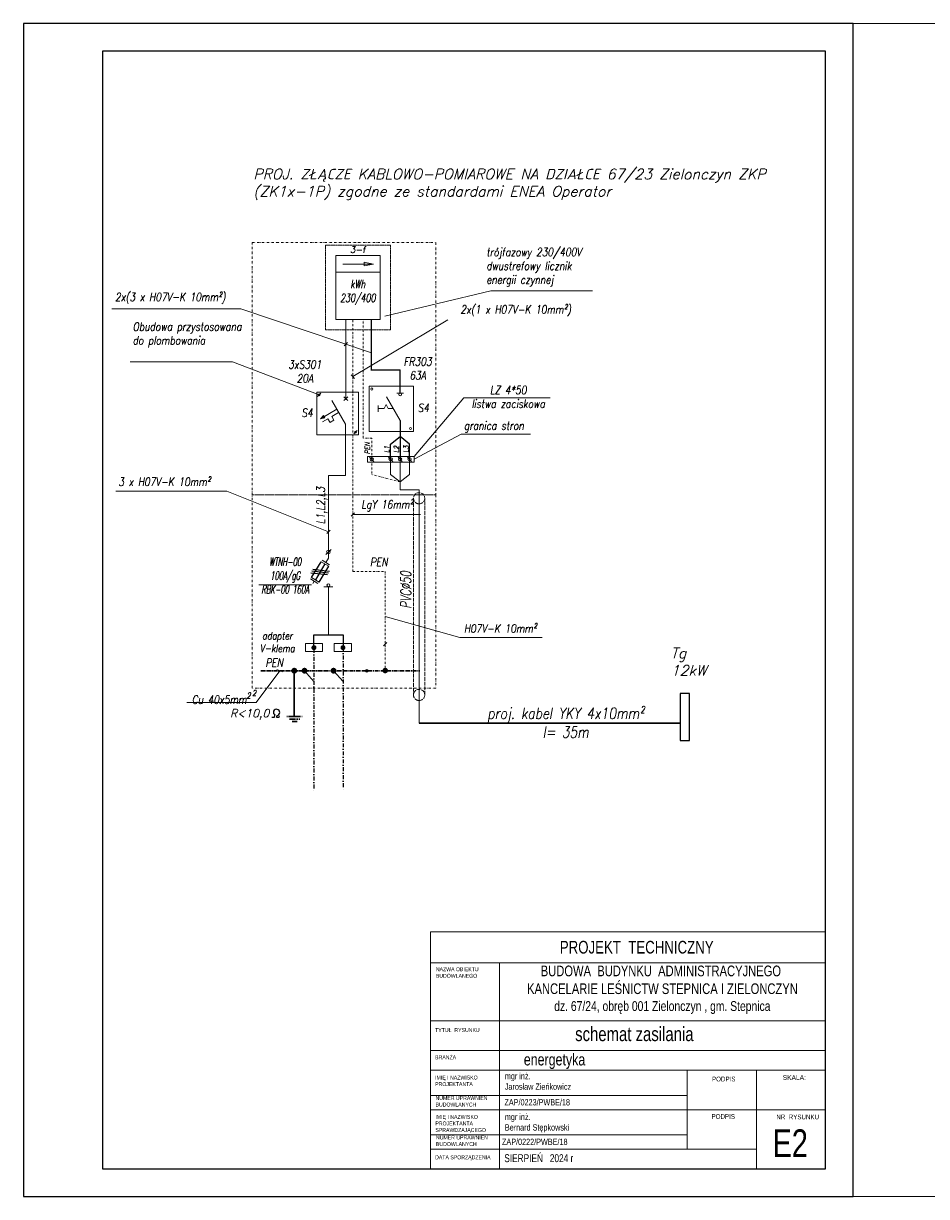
# Model space of a CAD drawing. Header units: inches. Extents: x 65192 to 78842, y -37594 to -36109.
# Tile 1 of 63: x 65192 to 66335, y -37594 to -36109. Entities that reach past the tile are written whole.
import ezdxf
from ezdxf.enums import TextEntityAlignment as Align

# ---------------------------------------------------------------- set-up
doc = ezdxf.new("R2010")
doc.units = ezdxf.units.IN
doc.header["$MEASUREMENT"] = 0
for name, pattern in [('ACAD_ISO02W100', [15, 12, -3]), ('ACAD_ISO04W100', [30.5, 24, -3, 0.5, -3]), ('CENTERX2', [4, 2.5, -0.5, 0.5, -0.5]), ('DASHDOT', [1, 0.5, -0.25, 0, -0.25]), ('DASHDOT2', [12.7, 6.35, -3.175, 0, -3.175])]:
    doc.linetypes.add(name, pattern=pattern)
doc.layers.add('---TABELKA -OPISY', color=7, linetype='Continuous')
for name, color, linetype, lineweight in [('A--tabelka rysunku', 7, 'Continuous', 0), ('A-rzedna proj.', 5, 'Continuous', 18), ('IE-wnętrzowe', 250, 'Continuous', 30)]:
    doc.layers.add(name, color=color, linetype=linetype, lineweight=lineweight)
doc.styles.add('1-500', font='arial.ttf', dxfattribs={"width": 0.75, "height": 1.25})
doc.styles.add('ANITA', font='romans.shx', dxfattribs={"width": 0.9, "oblique": 15})
doc.styles.add('Arial narrow', font='arial.ttf', dxfattribs={"width": 0.75})
doc.styles.add('ROAMNS_prosty', font='ROMANS.SHX', dxfattribs={"height": 2.5})
doc.styles.add('romans', font='romans.shx', dxfattribs={"bigfont": 'BIGFONT.SHX'})
doc.styles.add('ROMANS 10 2.0 0.8', font='ROMANS.SHX', dxfattribs={"width": 0.8, "oblique": 10, "height": 2})
doc.styles.add('ROMANS_pochyłe', font='ROMANS.SHX', dxfattribs={"oblique": 10, "height": 2})
doc.styles.add('ROMANS_pochyłe 10 2.0', font='ROMANS.SHX', dxfattribs={"oblique": 10, "height": 2})
doc.styles.add('ROMANS_pochyłe 2.0', font='ROMANS.SHX', dxfattribs={"oblique": 10, "height": 2})
doc.styles.get("Standard").update_dxf_attribs({"font": 'ARIAL.TTF'})
doc.styles.add('STYL-1', font='arial.ttf', dxfattribs={"width": 0.75})

msp = doc.modelspace()

# ---------------------------------------------------------------- hatches: boundary and pattern name
at = {"lineweight": 13, "transparency": 33554687}
h = msp.add_hatch(color=7, dxfattribs=at)
h.paths.add_polyline_path([(65572, -36605.3), (65568.2, -36609.2), (65572.8, -36606.6)])
h.paths.add_polyline_path([(65572.8, -36606.6), (65568.2, -36609.2), (65573.5, -36607.9)])
h = msp.add_hatch(color=7, dxfattribs=at)
h.paths.add_polyline_path([(65535, -36928.3), (65536.8, -36928.3, 0.978716), (65533.3, -36928.3)])
h.paths.add_polyline_path([(65533.3, -36928.3, 0.420809), (65535, -36930), (65535, -36928.3)])
h.paths.add_polyline_path([(65535, -36928.3), (65535, -36930, 0.413934), (65536.8, -36928.3, 0.005378), (65536.8, -36928.3)])
h = msp.add_hatch(color=7, dxfattribs=at)
h.paths.add_polyline_path([(65535, -36928.3), (65536.8, -36928.3, 0.978716), (65533.3, -36928.3)])
h.paths.add_polyline_path([(65533.3, -36928.3, 0.420809), (65535, -36930), (65535, -36928.3)])
h.paths.add_polyline_path([(65535, -36928.3), (65535, -36930, 0.413934), (65536.8, -36928.3, 0.005378), (65536.8, -36928.3)])
h = msp.add_hatch(color=7, dxfattribs=at)
h.paths.add_polyline_path([(65548, -36928.3), (65549.7, -36928.3, 0.978716), (65546.2, -36928.3)])
h.paths.add_polyline_path([(65546.2, -36928.3, 0.420809), (65548, -36930), (65548, -36928.3)])
h.paths.add_polyline_path([(65548, -36928.3), (65548, -36930, 0.413934), (65549.7, -36928.3, 0.005378), (65549.7, -36928.3)])
h = msp.add_hatch(color=7, dxfattribs=at)
h.paths.add_polyline_path([(65584.7, -36928.3), (65586.5, -36928.3, 0.978716), (65583, -36928.3)])
h.paths.add_polyline_path([(65583, -36928.3, 0.420809), (65584.7, -36930), (65584.7, -36928.3)])
h.paths.add_polyline_path([(65584.7, -36928.3), (65584.7, -36930, 0.413934), (65586.5, -36928.3, 0.005378), (65586.5, -36928.3)])
h = msp.add_hatch(color=7, dxfattribs=at)
h.paths.add_polyline_path([(65584.7, -36928.3), (65586.5, -36928.3, 0.978716), (65583, -36928.3)])
h.paths.add_polyline_path([(65583, -36928.3, 0.420809), (65584.7, -36930), (65584.7, -36928.3)])
h.paths.add_polyline_path([(65584.7, -36928.3), (65584.7, -36930, 0.413934), (65586.5, -36928.3, 0.005378), (65586.5, -36928.3)])
h = msp.add_hatch(color=7, dxfattribs=at)
h.paths.add_polyline_path([(65626.8, -36928.3), (65628.5, -36928.3, 0.978716), (65625, -36928.3)])
h.paths.add_polyline_path([(65625, -36928.3, 0.420809), (65626.8, -36930.1), (65626.8, -36928.3)])
h.paths.add_polyline_path([(65626.8, -36928.3), (65626.8, -36930.1, 0.413934), (65628.5, -36928.3, 0.005378), (65628.5, -36928.3)])
h = msp.add_hatch(color=7, dxfattribs=at)
h.paths.add_polyline_path([(65626.8, -36928.3), (65628.5, -36928.3, 0.978716), (65625, -36928.3)])
h.paths.add_polyline_path([(65625, -36928.3, 0.420809), (65626.8, -36930.1), (65626.8, -36928.3)])
h.paths.add_polyline_path([(65626.8, -36928.3), (65626.8, -36930.1, 0.413934), (65628.5, -36928.3, 0.005378), (65628.5, -36928.3)])
msp.add_hatch(color=7, dxfattribs=at).paths.add_polyline_path([(65648.7, -36926.1, 0.155233), (65648.4, -36927.1, 0.187371), (65648.9, -36928.3), (65651.4, -36928.3, 0.187371), (65651.9, -36927.1, 0.155233), (65651.6, -36926.1)])
msp.add_hatch(color=7, dxfattribs=at).paths.add_polyline_path([(65648.7, -36926.1, 0.155233), (65648.4, -36927.1, 0.187371), (65648.9, -36928.3), (65651.4, -36928.3, 0.187371), (65651.9, -36927.1, 0.155233), (65651.6, -36926.1)])
h = msp.add_hatch(color=7, dxfattribs=at)
h.paths.add_polyline_path([(65650.1, -36927.1), (65651.8, -36927.1, 0.978716), (65648.5, -36927.1)])
h.paths.add_polyline_path([(65648.5, -36927.1, 0.420809), (65650.1, -36928.8), (65650.1, -36927.1)])
h.paths.add_polyline_path([(65650.1, -36927.1), (65650.1, -36928.8, 0.413934), (65651.8, -36927.2, 0.005378), (65651.8, -36927.1)])
h = msp.add_hatch(color=7, dxfattribs=at)
h.paths.add_polyline_path([(65650.1, -36927.1), (65651.8, -36927.1, 0.978716), (65648.5, -36927.1)])
h.paths.add_polyline_path([(65648.5, -36927.1, 0.420809), (65650.1, -36928.8), (65650.1, -36927.1)])
h.paths.add_polyline_path([(65650.1, -36927.1), (65650.1, -36928.8, 0.413934), (65651.8, -36927.2, 0.005378), (65651.8, -36927.1)])

# ---------------------------------------------------------------- linework, layer by layer
at = {"color": 7, "linetype": 'ACAD_ISO04W100', "lineweight": 13, "ltscale": 0.1, "transparency": 33554687}
for p, q in [((65574.6, -36389.7), (65656.9, -36389.7)), ((65574.6, -36389.7), (65656.9, -36389.7)), ((65574.6, -36496.9), (65574.6, -36389.7)), ((65656.9, -36389.7), (65656.9, -36496.9)), ((65656.9, -36496.9), (65574.6, -36496.9))]:
    msp.add_line(p, q, dxfattribs=at)
at = {"color": 7, "lineweight": 13, "transparency": 33554687}
for p, q in [((65643.8, -36402.8), (65587.8, -36402.8)), ((65587.8, -36402.8), (65587.8, -36483.8)), ((65623.5, -36411), (65635.3, -36413.4)), ((65623.5, -36411), (65623.5, -36413.4)), ((65643.8, -36483.8), (65643.8, -36402.8)), ((65615.2, -36423.9), (65587.8, -36423.9)), ((65635.3, -36413.4), (65596.5, -36413.4)), ((65615.2, -36423.9), (65643.8, -36423.9)), ((65615.8, -36413.4), (65635.3, -36413.4)), ((65635.3, -36413.4), (65623.5, -36415.7)), ((65623.5, -36413.4), (65623.5, -36415.7)), ((65587.8, -36444.6), (65587.8, -36444.6)), ((65783.8, -36447.3), (65649.5, -36479.2)), ((65912.6, -36447.3), (65783.8, -36447.3)), ((65587.8, -36483.8), (65643.8, -36483.8)), ((65600.3, -36483.8), (65600.3, -36583.9)), ((65568.7, -36576.9), (65564.4, -36581.1)), ((65599.7, -36616.2), (65582.4, -36586.2)), ((65597.8, -36581.4), (65600.3, -36583.9)), ((65600.3, -36583.9), (65597.8, -36586.3)), ((65602.7, -36581.5), (65600.3, -36583.9)), ((65600.3, -36583.9), (65602.7, -36586.3)), ((65669, -36611.3), (65651.7, -36581.3)), ((65664.8, -36576.7), (65673.2, -36576.7)), ((65749.7, -36582.8), (65686.9, -36656.9)), ((65749.7, -36582.8), (65858.9, -36582.8)), ((65588.8, -36597.3), (65568.2, -36609.2)), ((65582.5, -36606.5), (65591.2, -36601.4)), ((65568.2, -36609.2), (65572, -36605.3)), ((65573.5, -36607.9), (65568.2, -36609.2)), ((65577.7, -36609.2), (65570.6, -36613.3)), ((65572, -36605.3), (65572.8, -36606.6)), ((65572.8, -36606.6), (65573.5, -36607.9)), ((65580.4, -36613.9), (65577.7, -36609.2)), ((65582.8, -36612.5), (65580.4, -36613.9)), ((65585.2, -36611.1), (65582.5, -36606.5)), ((65582.8, -36612.5), (65585.2, -36611.1)), ((65599.7, -36616.2), (65599.7, -36681.2)), ((65614.8, -36624), (65610.6, -36628.3)), ((65686.9, -36660.6), (65746.2, -36628.7)), ((65686.9, -36660.6), (65746.2, -36628.7)), ((65635.6, -36663.3), (65630.3, -36657.9)), ((65635.6, -36663.3), (65630.3, -36657.9)), ((65659.6, -36663.3), (65654.4, -36657.9)), ((65659.6, -36663.3), (65654.4, -36657.9)), ((65657, -36660.5), (65657, -36679.7)), ((65657, -36660.5), (65657, -36679.7)), ((65671.6, -36663.3), (65666.4, -36657.9)), ((65671.6, -36663.3), (65666.4, -36657.9)), ((65669, -36660.6), (65669, -36699.4)), ((65669, -36660.6), (65669, -36699.4)), ((65683.5, -36663.3), (65678.3, -36657.9)), ((65683.5, -36663.3), (65678.3, -36657.9)), ((65681, -36660.6), (65681, -36679.7)), ((65681, -36660.6), (65681, -36679.7)), ((65578.3, -36681.2), (65578.3, -36785.9)), ((65599.7, -36681.2), (65578.3, -36681.2)), ((65657, -36679.7), (65669, -36689.3)), ((65657, -36679.7), (65669, -36689.3)), ((65681, -36679.7), (65669, -36689.3)), ((65681, -36679.7), (65669, -36689.3)), ((65449.7, -36700.9), (65309.4, -36700.9)), ((65578.3, -36752.3), (65449.7, -36700.9)), ((65669, -36699.4), (65693, -36699.4)), ((65669, -36699.4), (65693, -36699.4)), ((65693, -36994.7), (65693, -36699.4)), ((65693, -36994.7), (65693, -36699.4)), ((65611.3, -36728.3), (65607.1, -36732.6)), ((65611.3, -36728.3), (65607.1, -36732.6)), ((65609.1, -36730.4), (65694.9, -36730.4)), ((65609.1, -36730.4), (65694.9, -36730.4)), ((65580.4, -36750.2), (65576.2, -36754.5)), ((65578.3, -36785.9), (65578.3, -36764.8)), ((65581.6, -36774.6), (65575, -36781.1)), ((65581.6, -36774.6), (65575, -36781.1)), ((65568.9, -36790.2), (65578.6, -36796)), ((65579.7, -36794.2), (65570.2, -36788.2)), ((65579.7, -36794.2), (65570.2, -36788.2)), ((65575, -36791.2), (65578.3, -36785.9)), ((65575, -36791.2), (65578.3, -36785.9)), ((65565, -36817.7), (65555.5, -36811.7)), ((65565, -36817.7), (65555.5, -36811.7)), ((65556.9, -36810.2), (65566.6, -36816)), ((65560.3, -36814.7), (65558.3, -36817.8)), ((65560.3, -36814.7), (65558.3, -36817.8)), ((65572.6, -36821.9), (65583.9, -36821.9)), ((65572.6, -36821.9), (65583.9, -36821.9)), ((65578.3, -36882.9), (65578.3, -36821.9)), ((65578.3, -36882.9), (65578.3, -36821.9)), ((65744.6, -36886.1), (65650.1, -36859.7)), ((65848.7, -36886.1), (65744.6, -36886.1)), ((65648, -36896.6), (65652.2, -36892.4)), ((65486.6, -36968.5), (65516.6, -36928.2)), ((65486.6, -36968.5), (65516.6, -36928.2)), ((65520.2, -36929.7), (65513, -36926.7)), ((65520.2, -36929.7), (65513, -36926.7)), ((65548, -36928.3), (65559.9, -36941.8)), ((65584.7, -36928.3), (65596.7, -36941.8)), ((65584.7, -36928.3), (65596.7, -36941.8)), ((65486.6, -36968.5), (65398.9, -36968.5)), ((65486.6, -36968.5), (65398.9, -36968.5)), ((65693, -36994.7), (65772, -36994.7)), ((65693, -36994.7), (65772, -36994.7))]:
    msp.add_line(p, q, dxfattribs=at)
at = {"color": 7, "lineweight": 13, "transparency": 33554549}
for p, q in [((65467.3, -36470.3), (65304.1, -36470.3)), ((65467.3, -36470.3), (65632.7, -36525.7)), ((65609.1, -36555.9), (65729.2, -36483.9)), ((65602.4, -36512.7), (65598.2, -36516.9)), ((65456.9, -36537), (65327.2, -36537)), ((65566.5, -36579.1), (65456.9, -36537)), ((65611.2, -36558.1), (65606.9, -36553.8)), ((65746.2, -36628.7), (65834, -36628.7)), ((65746.2, -36628.7), (65834, -36628.7))]:
    msp.add_line(p, q, dxfattribs=at)
at = {"color": 7, "linetype": 'DASHDOT2', "lineweight": 13, "ltscale": 0.4, "transparency": 33554687}
for p, q in [((65609.1, -36802.8), (65609.1, -36483.8)), ((65622.4, -36633.7), (65622.4, -36483.8)), ((65633, -36660.6), (65633, -36633.7)), ((65633, -36660.6), (65633, -36679.8)), ((65633, -36660.6), (65633, -36679.8)), ((65669, -36689.3), (65633, -36679.8)), ((65669, -36689.3), (65633, -36679.8)), ((65609.1, -36802.8), (65650.1, -36802.8)), ((65650.1, -36802.8), (65650.1, -36928.2))]:
    msp.add_line(p, q, dxfattribs=at)
at = {"color": 7, "lineweight": 25, "transparency": 33554687}
for p, q in [((65632.7, -36547.3), (65632.7, -36483.8)), ((65631.7, -36547.3), (65669, -36547.3)), ((65669, -36576.7), (65669, -36547.3)), ((65669, -36611.3), (65669, -36660.6)), ((65657, -36641.5), (65669, -36631.9)), ((65681, -36641.5), (65669, -36631.9)), ((65657, -36660.7), (65657, -36641.5)), ((65681, -36660.6), (65681, -36641.5)), ((65556.9, -36810.2), (65568.9, -36790.2)), ((65573.7, -36793.1), (65561.7, -36813.1)), ((65566.6, -36816), (65578.6, -36796)), ((65555.8, -36804.1), (65576.9, -36806.6)), ((65557.2, -36801.9), (65578.3, -36804.3)), ((65558.5, -36799.6), (65579.6, -36802.1))]:
    msp.add_line(p, q, dxfattribs=at)
at = {"color": 7, "linetype": 'DASHDOT2', "lineweight": 13, "ltscale": 0.4, "transparency": 33554549}
msp.add_line((65633, -36633.7), (65622.4, -36633.7), dxfattribs=at)
at = {"color": 7, "linetype": 'ACAD_ISO02W100', "lineweight": 13, "ltscale": 0.4, "transparency": 33554687}
msp.add_line((65700.1, -36958.9), (65700.1, -36709.9), dxfattribs=at)
msp.add_line((65700.1, -36958.9), (65700.1, -36709.9), dxfattribs=at)
at = {"color": 7, "lineweight": 0, "transparency": 33554687}
msp.add_line((65556.7, -36819.5), (65490.3, -36819.5), dxfattribs=at)
msp.add_line((65556.7, -36819.5), (65490.3, -36819.5), dxfattribs=at)
at = {"color": 7, "linetype": 'DASHDOT', "ltscale": 10}
for p, q in [((65559.8, -36900.6), (65559.8, -37080.4)), ((65559.8, -36900.6), (65559.8, -37080.4)), ((65596.7, -36899), (65596.7, -37080.4))]:
    msp.add_line(p, q, dxfattribs=at)
at = {"color": 7, "linetype": 'CENTERX2', "lineweight": 30, "ltscale": 2, "transparency": 33554687}
msp.add_line((65492.8, -36928.2), (65694.1, -36928.2), dxfattribs=at)
msp.add_line((65492.8, -36928.2), (65694.1, -36928.2), dxfattribs=at)
at = {"linetype": 'Continuous', "ltscale": 10}
for points in [[(65192.3, -37593.9), (66242.3, -37593.9), (66242.3, -36108.9), (65192.3, -36108.9)], [(65292.3, -37558.9), (66207.3, -37558.9), (66207.3, -36143.9), (65292.3, -36143.9)], [(65292.3, -37558.9), (66207.3, -37558.9), (66207.3, -36143.9), (65292.3, -36143.9)]]:
    msp.add_lwpolyline(points, close=True, dxfattribs=at)
at = {"color": 7, "linetype": 'DASHDOT', "lineweight": 13, "ltscale": 6, "transparency": 33554687}
for points in [[(65481.8, -36386.2), (65714.1, -36386.2), (65714.1, -36705.7), (65481.8, -36705.7)], [(65481.8, -36386.2), (65714.1, -36386.2), (65714.1, -36705.7), (65481.8, -36705.7)], [(65481.8, -36705.7), (65714.1, -36705.7), (65714.1, -36950.3), (65481.8, -36950.3)], [(65481.8, -36705.7), (65714.1, -36705.7), (65714.1, -36950.3), (65481.8, -36950.3)]]:
    msp.add_lwpolyline(points, close=True, dxfattribs=at)
at = {"color": 7, "lineweight": 13, "transparency": 33554687}
for points in [[(65686.1, -36567.9), (65629.9, -36567.9), (65629.9, -36625.3), (65686.1, -36625.3)], [(65616.4, -36575.6), (65563.4, -36575.6), (65563.4, -36629.7), (65616.4, -36629.7)], [(65627.8, -36656.9), (65627.8, -36664.3), (65686.9, -36664.3), (65686.9, -36656.9)], [(65627.8, -36656.9), (65627.8, -36664.3), (65686.9, -36664.3), (65686.9, -36656.9)], [(65570.9, -36893.9), (65549.2, -36893.9), (65549.2, -36903.8), (65570.9, -36903.8)], [(65570.9, -36893.9), (65549.2, -36893.9), (65549.2, -36903.8), (65570.9, -36903.8)], [(65585.7, -36893.9), (65607.4, -36893.9), (65607.4, -36903.8), (65585.7, -36903.8)], [(65585.7, -36893.9), (65607.4, -36893.9), (65607.4, -36903.8), (65585.7, -36903.8)]]:
    msp.add_lwpolyline(points, close=True, dxfattribs=at)
msp.add_lwpolyline([(65660.3, -36596.3), (65653.7, -36596.3), (65651.3, -36591.4), (65648.8, -36596.3), (65641.3, -36596.3), (65641.3, -36600.3), (65641.3, -36592.3)], dxfattribs=at)
at = {"color": 7, "linetype": 'ACAD_ISO02W100', "lineweight": 13, "ltscale": 0.4, "transparency": 33554687}
msp.add_lwpolyline([(65685.9, -36709.9), (65685.9, -36958.9)], dxfattribs=at)
msp.add_lwpolyline([(65685.9, -36709.9), (65685.9, -36958.9)], dxfattribs=at)
at = {"color": 7, "lineweight": 25, "transparency": 33554687}
msp.add_lwpolyline([(65559.9, -36899), (65559.9, -36882.9), (65596.7, -36882.9), (65596.7, -36899)], dxfattribs=at)
msp.add_lwpolyline([(65559.9, -36899), (65559.9, -36882.9), (65596.7, -36882.9), (65596.7, -36899)], dxfattribs=at)
at = {"color": 7, "lineweight": 13, "transparency": 33554687, "const_width": 3.15}
for points in [[(65561.5, -36899, -1), (65558.3, -36899, -1)], [(65561.5, -36899, -1), (65558.3, -36899, -1)], [(65595.1, -36899, 1), (65598.2, -36899, 1)], [(65595.1, -36899, 1), (65598.2, -36899, 1)]]:
    msp.add_lwpolyline(points, format="xyb", close=True, dxfattribs=at)
at = {"color": 7, "lineweight": 13, "ltscale": 10, "transparency": 33554687}
for points, const_width in [([(65533.2, -36928.2, 1), (65536.9, -36928.2, 1)], 3.68), ([(65546.1, -36928.2, 1), (65549.8, -36928.2, 1)], 3.68), ([(65582.9, -36928.2, 1), (65586.6, -36928.2, 1)], 3.68), ([(65582.9, -36928.2, 1), (65586.6, -36928.2, 1)], 3.68), ([(65648.4, -36928, 1), (65651.9, -36928, 1)], 3.47), ([(65648.4, -36928, 1), (65651.9, -36928, 1)], 3.47)]:
    msp.add_lwpolyline(points, format="xyb", close=True, dxfattribs=dict(at, const_width=const_width))
at = {"color": 7}
msp.add_lwpolyline([(66023.4, -37016.4), (66035.2, -37016.4), (66035.2, -36957.2), (66023.4, -36957.2)], close=True, dxfattribs=at)
at = {"color": 7, "lineweight": 13, "transparency": 33554687}
for centre, radius in [((65633.1, -36571.6), 1.3), ((65566.5, -36579.1), 1.23), ((65669, -36578.6), 1.85), ((65612.6, -36626.2), 1.23), ((65682.1, -36621.6), 1.3), ((65633, -36660.6), 2.13), ((65633, -36660.6), 2.13), ((65657, -36660.6), 2.13), ((65657, -36660.6), 2.13), ((65669, -36660.6), 2.13), ((65669, -36660.6), 2.13), ((65680.9, -36660.6), 2.13), ((65680.9, -36660.6), 2.13), ((65578.3, -36820), 1.89), ((65578.3, -36820), 1.89), ((65559.9, -36899), 2.31), ((65559.9, -36899), 2.31), ((65559.9, -36899), 2.31), ((65559.9, -36899), 2.31), ((65596.7, -36899), 2.31), ((65596.7, -36899), 2.31), ((65596.7, -36899), 2.31), ((65596.7, -36899), 2.31), ((65535, -36928.3), 1.74), ((65535, -36928.3), 1.74), ((65548, -36928.3), 1.74), ((65584.7, -36928.3), 1.74), ((65584.7, -36928.3), 1.74), ((65626.8, -36928.3), 1.74), ((65626.8, -36928.3), 1.74), ((65650.1, -36927.2), 1.65), ((65650.1, -36927.2), 1.65)]:
    msp.add_circle(centre, radius, dxfattribs=at)
at = {"color": 7, "linetype": 'ACAD_ISO02W100', "lineweight": 13, "ltscale": 0.4, "transparency": 33554687}
for centre in [(65693, -36709.9), (65693, -36709.9), (65693, -36958.9), (65693, -36958.9)]:
    msp.add_circle(centre, 7.09, dxfattribs=at)
at = {"color": 7, "lineweight": 13, "ltscale": 10, "transparency": 33554687}
msp.add_circle((65578.3, -36777.8), 2.31, dxfattribs=at)
msp.add_circle((65578.3, -36777.8), 2.31, dxfattribs=at)
msp.add_circle((65578.3, -36777.8), 2.31, dxfattribs=at)
msp.add_circle((65578.3, -36777.8), 2.31, dxfattribs=at)
at = {"layer": 'A--tabelka rysunku', "linetype": 'Continuous'}
for p, q in [((66207.3, -37258.9), (65707.3, -37258.9)), ((66207.3, -37297.9), (65707.3, -37297.9)), ((65794.8, -37297.9), (65794.8, -37558.9)), ((66207.3, -37371.4), (65707.3, -37371.4)), ((66207.3, -37371.4), (65707.3, -37371.4)), ((66207.3, -37408.9), (65707.3, -37408.9)), ((66207.3, -37433.9), (65707.3, -37433.9)), ((66032.3, -37533.9), (66032.3, -37433.9)), ((66119.8, -37558.9), (66119.8, -37433.9)), ((66032.3, -37465.9), (65707.3, -37465.9)), ((66119.8, -37483.9), (65707.3, -37483.9)), ((66119.8, -37483.9), (66207.3, -37483.9)), ((66032.3, -37515.9), (65707.3, -37515.9)), ((66119.8, -37533.9), (65707.3, -37533.9))]:
    msp.add_line(p, q, dxfattribs=at)
for points in [[(66242.3, -37593.9), (68342.3, -37593.9), (68342.3, -36108.9), (66242.3, -36108.9)], [(66242.3, -37593.9), (68342.3, -37593.9), (68342.3, -36108.9), (66242.3, -36108.9)], [(65707.3, -37558.9), (66207.3, -37558.9), (66207.3, -37258.9), (65707.3, -37258.9)]]:
    msp.add_lwpolyline(points, close=True, dxfattribs=at)
at = {"layer": 'A-rzedna proj.', "color": 104, "linetype": 'ByBlock'}
msp.add_circle((65636, -36321.3), 0.674, dxfattribs=at)
at = {"layer": 'IE-wnętrzowe', "color": 7, "linetype": 'Continuous', "ltscale": 3}
msp.add_line((65534.7, -36926.9), (65534.7, -36986), dxfattribs=at)
msp.add_line((65534.7, -36926.9), (65534.7, -36986), dxfattribs=at)
at = {"layer": 'IE-wnętrzowe', "color": 7, "lineweight": -3}
for p, q in [((65506.7, -36987.1), (65509.9, -36987.1)), ((65509.9, -36987.1), (65510.5, -36984.3)), ((65512.7, -36987.1), (65513.2, -36984.9)), ((65512.7, -36987.1), (65515.8, -36987.1)), ((65515.8, -36987.1), (65516.3, -36985.2))]:
    msp.add_line(p, q, dxfattribs=at)
at = {"layer": 'IE-wnętrzowe', "color": 7, "linetype": 'CENTERX2', "ltscale": 3}
for p, q in [((65535.4, -36986.3), (65525.7, -36986.3)), ((65528.9, -36989.5), (65541.9, -36989.5)), ((65535.4, -36986.3), (65545.1, -36986.3)), ((65532.2, -36992.7), (65532.2, -36992.7)), ((65532.2, -36992.7), (65538.6, -36992.7))]:
    msp.add_line(p, q, dxfattribs=at)
at = {"layer": 'IE-wnętrzowe', "color": 7}
msp.add_line((65693, -36994.7), (66023.4, -36994.7), dxfattribs=at)
at = {"layer": 'IE-wnętrzowe', "color": 7, "lineweight": -3}
msp.add_arc((65512.6, -36981), 3.95, 278.4758, 238.0274, dxfattribs=at)
msp.add_arc((65512.6, -36981), 3.95, 278.4758, 238.0274, dxfattribs=at)

# ---------------------------------------------------------------- texts
at = {"layer": '---TABELKA -OPISY', "ltscale": 35, "attachment_point": 2, "style": 'Arial narrow'}
for s, insert, char_height, width in [('{\\fArial|b0|i0|c238|p34;PROJEKT  TECHNICZNY}', (65968.4, -37270.2), 16, 447.789), ('energetyka', (65864.4, -37412.9), 15, 627.982)]:
    msp.add_mtext(s, dxfattribs=dict(at, insert=insert, char_height=char_height, width=width))
at = {"layer": '---TABELKA -OPISY', "char_height": 8, "width": 277.176, "attachment_point": 1}
for s, insert in [('{\\W0.75;mgr inż.\\PJarosław Zieńkowicz}', (65801.5, -37437.4)), ('{\\W0.75;mgr inż.\\PBernard Stępkowski}', (65801.5, -37489))]:
    msp.add_mtext(s, dxfattribs=dict(at, insert=insert))
at = {"layer": '---TABELKA -OPISY', "char_height": 8, "attachment_point": 1, "style": 'Arial narrow'}
for s, insert, width in [('\\PZAP/0223/PWBE/18', (65801, -37457.2), 277.176), ('{\\fArial|b0|i0|c238|p34;ZAP/0222/PWBE/18}', (65797.9, -37520.6), 219.892)]:
    msp.add_mtext(s, dxfattribs=dict(at, insert=insert, width=width))
at = {"color": 7, "lineweight": 13, "transparency": 33554687, "style": 'ROAMNS_prosty', "oblique": 10}
msp.add_text('3-f', height=7.87, dxfattribs=at).set_placement((65605.7, -36399.2))
at = {"color": 7, "lineweight": 13, "ltscale": 10, "transparency": 33554687, "style": 'ROAMNS_prosty', "oblique": 10, "width": 0.8}
for s, p in [('S4', (65691.2, -36600.7)), ('S4', (65544.1, -36606.9)), ('PEN', (65630.9, -36795.9)), ('PEN', (65498.5, -36923.4)), ('PEN', (65498.5, -36923.4))]:
    msp.add_text(s, height=10.49, dxfattribs=at).set_placement(p)
for s, height, p in [('PEN', 6.29, (65630.7, -36654)), ('PEN', 6.29, (65630.7, -36654)), ('L1', 6.29, (65655.3, -36652.4)), ('L1', 6.29, (65655.3, -36652.4)), ('L2', 6.29, (65667.3, -36652.5)), ('L2', 6.29, (65667.3, -36652.5)), ('L3', 6.29, (65679.6, -36652.2)), ('L3', 6.29, (65679.6, -36652.2)), ('L1,L2,L3', 10.49, (65573.7, -36742.7))]:
    msp.add_text(s, height=height, rotation=90, dxfattribs=at).set_placement(p)
at = {"color": 7, "style": 'ROMANS_pochyłe 2.0', "oblique": 10, "width": 0.8}
msp.add_text('2', height=7.34, dxfattribs=at).set_placement((65481.8, -36960.1))
at = {"color": 7, "lineweight": 25, "transparency": 33554687, "char_height": 13.112, "attachment_point": 1, "style": 'ROMANS_pochyłe 2.0'}
for s, insert, width in [('\\A1;\\Q15;PROJ. ZŁĄCZE KABLOWO-POMIAROWE NA DZIAŁCE 67/23 Zielonczyn ZKP (ZK1x-1P) zgodne ze standardami ENEA Operator', (65483.2, -36292.9), 703.98), ('\\A1;\\Q15;Tg \\P12kW', (66011.5, -36899.4), 659.416)]:
    msp.add_mtext(s, dxfattribs=dict(at, insert=insert, width=width))
at = {"color": 7, "lineweight": 13, "transparency": 33554687}
for s, insert, char_height, width, attachment_point, style in [('{\\W0.8;trójfazowy 230/400V\\Pdwustrefowy licznik \\Penergii czynnej}', (65778.1, -36393), 10.49, 138.556, 1, 'ROMANS_pochyłe 10 2.0'), ('\\pxsm1,qc;{\\W0.7;kWh\\P230/400}', (65660.5, -36433.5), 10.49, 90.052, 3, 'ROMANS_pochyłe 2.0'), ('{\\W0.8;2x(3 x H07V-K 10mm²)}', (65308.2, -36449.9), 10.49, 227.624, 1, 'ROMANS_pochyłe 10 2.0'), ('{\\W0.8;2x(1 x H07V-K 10mm²)}', (65815.3, -36465.6), 10.49, 193.608, 2, 'ROMANS_pochyłe 10 2.0'), ('{\\W0.8;Obudowa przystosowana \\Pdo plombowania}', (65330.5, -36487.4), 10.49, 132.358, 1, 'ROMANS_pochyłe 2.0'), ('\\pxqc;LZ 4*50\\Plistwa zaciskowa', (65727.5, -36567.6), 10.49, 156.582, 1, 'ROMANS 10 2.0 0.8'), ('{\\W0.8;granica stron}', (65749.7, -36612.8), 10.49, 134.96, 1, 'ROMANS_pochyłe 2.0'), ('{\\W0.8;granica stron}', (65749.7, -36612.8), 10.49, 134.96, 1, 'ROMANS_pochyłe 2.0'), ('{\\W0.8;3 x H07V-K 10mm²}', (65312.3, -36683.8), 10.49, 866.588, 1, 'ROMANS_pochyłe 2.0'), ('{\\W0.8;LgY 16mm²}', (65685.3, -36712.5), 10.49, 77.423, 3, 'ROMANS_pochyłe 2.0'), ('{\\W0.8;LgY 16mm²}', (65685.3, -36712.5), 10.49, 77.423, 3, 'ROMANS_pochyłe 2.0'), ('{\\W0.8;H07V-K 10mm²}', (65749.8, -36869.5), 10.49, 866.588, 1, 'ROMANS_pochyłe 2.0'), ('\\pxsm1,qc;{\\Q10;\\W0.8;adapter\\PV-klema}', (65468.6, -36879.4), 9.441, 90.052, 1, 'romans'), ('\\pxsm1,qc;{\\Q10;\\W0.8;adapter\\PV-klema}', (65468.6, -36879.4), 9.441, 90.052, 1, 'romans'), ('\\A1;{\\W0.8;Cu 40x5mm\\H0.7x;\\S2^ ;}', (65405.4, -36956), 10.49, 866.588, 1, 'ROMANS_pochyłe 2.0')]:
    msp.add_mtext(s, dxfattribs=dict(at, insert=insert, char_height=char_height, width=width, attachment_point=attachment_point, style=style))
at = {"color": 7, "lineweight": 0, "transparency": 33554687, "char_height": 10.49, "style": 'ROMANS_pochyłe 2.0'}
for s, insert, width, attachment_point in [('\\pxsm1,qc;{\\W0.8;3xS301\\P20A}', (65591.7, -36535.4), 86.562, 3), ('\\pxsm1,qc;{\\W0.8;FR303\\P63A}', (65647.9, -36531.6), 86.562, 1), ('\\pxsm1,qc;{\\W0.6;WTNH-00\\P100A/gG\\PRBK-00 160A}', (65568.6, -36785.1), 90.052, 3)]:
    msp.add_mtext(s, dxfattribs=dict(at, insert=insert, width=width, attachment_point=attachment_point))
at = {"color": 7, "linetype": 'ACAD_ISO02W100', "lineweight": 13, "ltscale": 0.4, "transparency": 33554687, "insert": (65676.2, -36826), "char_height": 13.112, "width": 73.619, "attachment_point": 5, "rotation": 90, "style": 'ROMANS_pochyłe'}
msp.add_mtext('{\\W0.7;PVC∅50}', dxfattribs=at)
msp.add_mtext('{\\W0.7;PVC∅50}', dxfattribs=at)
at = {"color": 7, "linetype": 'Continuous', "lineweight": 13, "transparency": 33554687, "insert": (65878.5, -36994), "char_height": 14.227, "width": 513.952, "attachment_point": 5, "style": 'ROMANS_pochyłe 10 2.0'}
msp.add_mtext('{\\W0.8;proj. kabel YKY 4x10mm² \\Pl= 35m}', dxfattribs=at)
at = {"layer": 'A--tabelka rysunku', "style": 'Arial narrow'}
msp.add_text('SKALA:', height=6, dxfattribs=at).set_placement((66153.2, -37440.2), align=Align.TOP_LEFT)
at = {"layer": 'A--tabelka rysunku'}
for s, insert, char_height, width, attachment_point, style in [('{\\H0.75x;BUDOWA  BUDYNKU  ADMINISTRACYJNEGO\\P KANCELARIE LEŚNICTW STEPNICA I ZIELONCZYN\\P\\H0.9259x; dz. 67/24, obręb 001 Zielonczyn , gm. Stepnica}', (65999, -37301.5), 18, 597.292, 2, '1-500'), ('NAZWA OBIEKTU\\PBUDOWLANEGO', (65714.2, -37303.6), 5, 277.176, 1, 'Arial narrow'), ('TYTUŁ  RYSUNKU', (65713.3, -37380.6), 5, 277.176, 1, 'Arial narrow'), ('BRANŻA', (65713.3, -37415.1), 5, 277.176, 1, 'Arial narrow'), ('IMIĘ I NAZWISKO \\PPROJEKTANTA', (65713.3, -37440.7), 5, 277.176, 1, 'Arial narrow'), ('PODPIS ', (66063.7, -37442.1), 6, 277.176, 1, 'Arial narrow'), ('NUMER UPRAWNIEŃ \\PBUDOWLANYCH', (65713.8, -37466.6), 5, 277.176, 1, 'Arial narrow'), ('IMIĘ I NAZWISKO \\PPROJEKTANTA\\PSPRAWDZAJĄCEGO', (65713.6, -37490.5), 5, 277.176, 1, 'Arial narrow'), ('PODPIS  ', (66063.1, -37489.5), 6, 277.176, 1, 'Arial narrow'), ('NR  RYSUNKU', (66145.1, -37490.1), 6, 72.146, 1, 'Arial narrow'), ('E2', (66140.2, -37508.8), 35, 65.097, 1, 'Arial narrow'), ('NUMER UPRAWNIEŃ \\PBUDOWLANYCH', (65714.3, -37516.6), 5, 277.176, 1, 'Arial narrow'), ('DATA SPORZĄDZENIA', (65713.3, -37541.7), 5, 277.176, 1, 'Arial narrow'), ('SIERPIEŃ   2024 r', (65800.8, -37540.3), 10, 277.176, 1, 'Arial narrow')]:
    msp.add_mtext(s, dxfattribs=dict(at, insert=insert, char_height=char_height, width=width, attachment_point=attachment_point, style=style))
at = {"layer": 'A--tabelka rysunku', "ltscale": 35, "insert": (65965.4, -37379.1), "char_height": 18, "width": 589.376, "attachment_point": 2, "style": 'STYL-1'}
msp.add_mtext('schemat zasilania', dxfattribs=at)
at = {"layer": 'IE-wnętrzowe', "color": 7, "lineweight": -3, "style": 'ANITA', "oblique": 15}
msp.add_text('R<10,0', height=10.09, dxfattribs=at).set_placement((65478.5, -36987.1), align=Align.CENTER)

doc.saveas('drawing.dxf')
